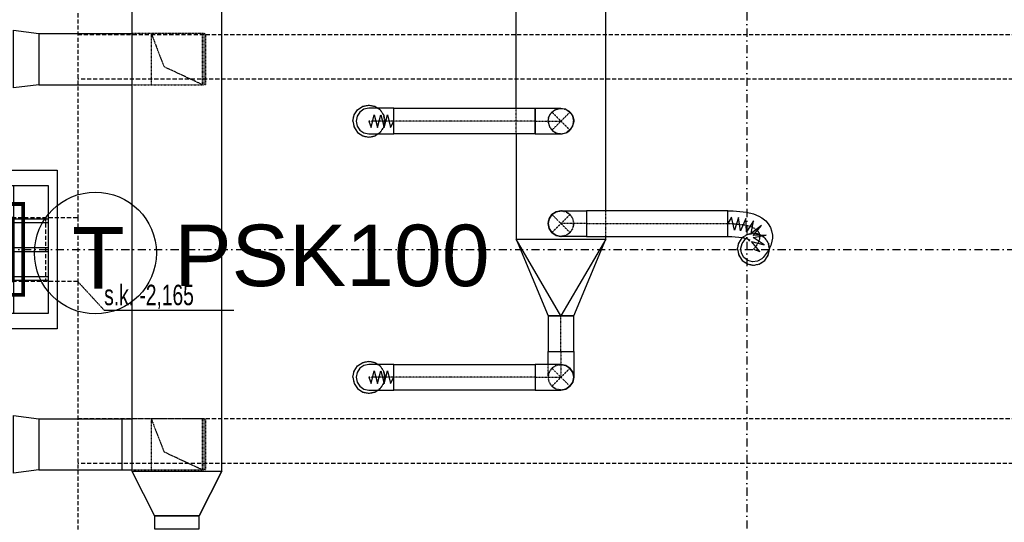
# Model space of a CAD drawing. Header units: centimetres. Extents: x -10729 to 144862, y -4437 to 43656.
# Tile 130 of 148: x 12293 to 13061, y 8387 to 8779. Entities that reach past the tile are written whole.
import ezdxf

# ---------------------------------------------------------------- set-up
doc = ezdxf.new("R2010")
doc.units = ezdxf.units.CM
doc.header["$LTSCALE"] = 0.1
for name, pattern in [('CADVENT_CENTERLINE', [9.9, 7.4, -1, 0.5, -1]), ('CADVENT_HIDDEN', [0.8, 0.25, -0.55]), ('Kondygnacja  -0_5$0$HIDDEN', [9.525, 6.35, -3.175]), ('Kondygnacja  -0_5$0$HIDDEN2', [4.7625, 3.175, -1.5875]), ('Osie rzutów$0$DASHDOT2', [12.7, 6.35, -3.175, 0, -3.175])]:
    doc.linetypes.add(name, pattern=pattern)
doc.layers.add('AU Osprzęt Siemens', color=5, linetype='Continuous', lineweight=30)
for name, color, linetype in [('bgde-nawiewCEN', 7, 'Continuous'), ('bgde-nawiewDETAILS', 1, 'Continuous'), ('bgde-nawiewEXP', 1, 'Continuous'), ('bgde-nawiewHIDDEN', 1, 'Continuous'), ('Kondygnacja  -0_5$0$ARCH_KONSTR_POWYŻEJ RZUTU', 8, 'Kondygnacja  -0_5$0$HIDDEN'), ('Kondygnacja  -0_5$0$ARCH_KONSTR_POWYŻEJ RZUTU_IST', 8, 'Kondygnacja  -0_5$0$HIDDEN2'), ('Kondygnacja  -0_5$0$ARCH_OKŁADZINA', 8, 'Continuous'), ('Kondygnacja  -0_5$0$ARCH_SŁUPY', 8, 'Continuous'), ('Osie rzutów$0$ARCH_INFO_OSIE_IST', 8, 'Osie rzutów$0$DASHDOT2'), ('Osie rzutów$0$ARCH_INFO_OSIE_OPISY_IST', 8, 'Continuous')]:
    doc.layers.add(name, color=color, linetype=linetype)
doc.layers.add('Kondygnacja  -0_5$0$ARCH_KONSTRUKCJA_NIEWIDOCZNA', color=8, linetype='Continuous', plot=False)
doc.styles.add('Arial', font='ARIAL.TTF')
doc.styles.add('Kondygnacja  -0_5$0$BIKTS', font='bikromsw.shx', dxfattribs={"width": 0.8})
pattern_1 = [(45, (-1133.3117, -3177.9858), (-0.6735192, 0.6735192), [])]

# ---------------------------------------------------------------- blocks, each defined once
blk = doc.blocks.new('Osie rzutów')
at = {"layer": 'Osie rzutów$0$ARCH_INFO_OSIE_IST', "ltscale": 10}
for p, q in [((12860, 12510), (12860, 4623.26)), ((4436.04, 8600), (15156.54, 8600))]:
    blk.add_line(p, q, dxfattribs=at)
blk = doc.blocks.new('Kondygnacja  -0_5$0$słup_kwadrat')
at = {"layer": 'Kondygnacja  -0_5$0$ARCH_SŁUPY', "lineweight": 40}
h = blk.add_hatch(dxfattribs=at)
h.set_pattern_fill('ANSI31', color=256, scale=0.3, style=0)
h.set_pattern_definition(pattern_1)
h.paths.add_polyline_path([(36, 34), (39, 34), (39, 84), (36, 84)])
h = blk.add_hatch(dxfattribs=at)
h.set_pattern_fill('ANSI31', color=256, scale=0.3, style=0)
h.set_pattern_definition(pattern_1)
h.paths.add_polyline_path([(89, 80), (89, 83), (39, 83), (39, 80)])
h = blk.add_hatch(dxfattribs=at)
h.set_pattern_fill('ANSI31', color=256, scale=0.3, style=0)
h.set_pattern_definition(pattern_1)
h.paths.add_polyline_path([(89, 34), (92, 34), (92, 84), (89, 84)])
h = blk.add_hatch(dxfattribs=at)
h.set_pattern_fill('ANSI31', color=256, scale=0.3, style=0)
h.set_pattern_definition(pattern_1)
h.paths.add_polyline_path([(89, 57.5), (89, 60.5), (39, 60.5), (39, 57.5)])
h = blk.add_hatch(dxfattribs=at)
h.set_pattern_fill('ANSI31', color=256, scale=0.3, style=0)
h.set_pattern_definition(pattern_1)
h.paths.add_polyline_path([(89, 35), (89, 38), (39, 38), (39, 35)])
at = {"layer": 'Kondygnacja  -0_5$0$ARCH_KONSTRUKCJA_NIEWIDOCZNA'}
blk.add_lwpolyline([(119, 109), (119, 9), (9, 9), (9, 109)], close=True, dxfattribs=at)
for points in [[(36, 109), (36, 84)], [(39, 109), (39, 84)], [(62.5, 109), (62.5, 83)], [(65.5, 109), (65.5, 83)], [(89, 109), (89, 84)], [(92, 109), (92, 84)], [(9, 83), (36, 83)], [(9, 80), (36, 80)], [(92, 83), (119, 83)], [(92, 80), (119, 80)], [(9, 60.5), (36, 60.5)], [(9, 57.5), (36, 57.5)], [(92, 60.5), (119, 60.5)], [(92, 57.5), (119, 57.5)], [(9, 38), (36, 38)], [(9, 35), (36, 35)], [(36, 34), (36, 9)], [(39, 34), (39, 9)], [(62.5, 35), (62.5, 9)], [(65.49, 35), (65.49, 9)], [(89, 34), (89, 9)], [(92, 38), (119, 38)], [(92, 35), (119, 35)], [(92, 34), (92, 9)]]:
    blk.add_lwpolyline(points, dxfattribs=at)
at = {"layer": 'Kondygnacja  -0_5$0$ARCH_OKŁADZINA'}
blk.add_lwpolyline([(2, 121), (126, 121), (126, -3), (2, -3)], close=True, dxfattribs=at)
at = {"layer": 'Kondygnacja  -0_5$0$ARCH_SŁUPY', "lineweight": 40}
for p, q in [((39, 60.5), (89, 60.5)), ((89, 57.5), (39, 57.5))]:
    blk.add_line(p, q, dxfattribs=at)
at = {"layer": 'Kondygnacja  -0_5$0$ARCH_SŁUPY', "lineweight": 50, "const_width": 3}
blk.add_lwpolyline([(28.5, 94.5), (99.5, 94.5), (99.5, 23.5), (28.5, 23.5)], close=True, dxfattribs=at)
at = {"layer": 'Kondygnacja  -0_5$0$ARCH_SŁUPY', "lineweight": 40}
for points in [[(36, 84), (39, 84), (39, 34), (36, 34)], [(89, 84), (92, 84), (92, 34), (89, 34)]]:
    blk.add_lwpolyline(points, close=True, dxfattribs=at)
for points in [[(89, 83), (39, 83)], [(39, 80), (89, 80)], [(89, 38), (39, 38)], [(39, 35), (89, 35)]]:
    blk.add_lwpolyline(points, dxfattribs=at)
blk = doc.blocks.new('Kondygnacja  -0_5$0$konstrukcja istniejąca -0.5')
at = {"layer": 'Kondygnacja  -0_5$0$ARCH_KONSTR_POWYŻEJ RZUTU_IST', "ltscale": 10}
for points in [[(12338, 9775), (12338, 8625)], [(12338, 8575), (12182, 8575), (12182, 8625), (12338, 8625), (12338, 8575)], [(12338, 8575), (12338, 7425)]]:
    blk.add_lwpolyline(points, dxfattribs=at)
at = {"layer": 'Kondygnacja  -0_5$0$ARCH_KONSTR_POWYŻEJ RZUTU_IST', "ltscale": 10, "elevation": 0}
for points in [[(12338, 8767.89), (13382, 8767.89), (13382, 8732.89), (12338, 8732.89)], [(12313, 8625), (12313, 8575)], [(12338, 8467.89), (13382, 8467.89), (13382, 8432.89), (12338, 8432.89)]]:
    blk.add_lwpolyline(points, dxfattribs=at)
at = {"layer": 'Kondygnacja  -0_5$0$ARCH_KONSTR_POWYŻEJ RZUTU_IST'}
blk.add_lwpolyline([(12338, 8575), (12358.68, 8552.53), (12459.84, 8552.53)], dxfattribs=at)
at = {"layer": 'Kondygnacja  -0_5$0$ARCH_KONSTR_POWYŻEJ RZUTU_IST', "style": 'Kondygnacja  -0_5$0$BIKTS', "width": 0.7}
blk.add_text('s.k. -2,165', height=16, dxfattribs=at).set_placement((12358.68, 8556.46))

msp = doc.modelspace()

# ---------------------------------------------------------------- linework, layer by layer
at = {"layer": 'AU Osprzęt Siemens'}
msp.add_circle((12351.826, 8597.215), 47.533, dxfattribs=at)
at = {"layer": 'bgde-nawiewCEN', "linetype": 'CADVENT_CENTERLINE', "ltscale": 0.06}
for p, q in [((12565.2, 8700.203), (12565.153, 8700.203)), ((12565.31, 8700.203), (12565.2, 8700.203)), ((12565.525, 8700.203), (12565.31, 8700.203)), ((12565.879, 8700.203), (12565.525, 8700.203)), ((12566.408, 8700.203), (12565.879, 8700.203)), ((12567.146, 8700.203), (12566.408, 8700.203)), ((12568.128, 8700.203), (12567.146, 8700.203)), ((12569.388, 8700.203), (12568.128, 8700.203)), ((12570.963, 8700.203), (12569.388, 8700.203)), ((12572.886, 8700.203), (12570.963, 8700.203)), ((12575.192, 8700.203), (12572.886, 8700.203)), ((12577.917, 8700.203), (12575.192, 8700.203)), ((12582.927, 8700.203), (12577.917, 8700.203)), ((12584.76, 8700.203), (12582.927, 8700.203)), ((12694.991, 8700.203), (12584.76, 8700.203)), ((12694.991, 8700.203), (12714.991, 8700.203)), ((12734.991, 8620.201), (12714.991, 8620.201)), ((12714.991, 8620.201), (12714.991, 8620.201)), ((12734.991, 8620.201), (12845.223, 8620.201)), ((12845.223, 8620.201), (12848.801, 8620.201)), ((12848.801, 8620.201), (12858.095, 8619.229)), ((12858.095, 8619.229), (12862.513, 8618.121)), ((12862.513, 8618.121), (12865.772, 8616.693)), ((12865.772, 8616.693), (12868.012, 8615.016)), ((12868.012, 8615.016), (12869.374, 8613.161)), ((12869.374, 8613.161), (12869.998, 8611.2)), ((12869.998, 8611.2), (12870.023, 8609.203)), ((12867.911, 8603.709), (12866.945, 8602.281)), ((12868.84, 8605.386), (12867.911, 8603.709)), ((12869.59, 8607.241), (12868.84, 8605.386)), ((12870.023, 8609.203), (12869.59, 8607.241)), ((12866.082, 8601.173), (12865.223, 8600.201)), ((12866.945, 8602.281), (12866.082, 8601.173)), ((12714.991, 8520.203), (12714.991, 8548.038)), ((12714.991, 8520.203), (12714.991, 8500.203)), ((12565.2, 8500.203), (12565.153, 8500.203)), ((12565.31, 8500.203), (12565.2, 8500.203)), ((12565.525, 8500.203), (12565.31, 8500.203)), ((12565.879, 8500.203), (12565.525, 8500.203)), ((12566.408, 8500.203), (12565.879, 8500.203)), ((12567.146, 8500.203), (12566.408, 8500.203)), ((12568.128, 8500.203), (12567.146, 8500.203)), ((12569.388, 8500.203), (12568.128, 8500.203)), ((12570.963, 8500.203), (12569.388, 8500.203)), ((12572.886, 8500.203), (12570.963, 8500.203)), ((12575.192, 8500.203), (12572.886, 8500.203)), ((12577.917, 8500.203), (12575.192, 8500.203)), ((12582.927, 8500.203), (12577.917, 8500.203)), ((12584.76, 8500.203), (12582.927, 8500.203)), ((12694.991, 8500.203), (12584.76, 8500.203)), ((12694.991, 8500.203), (12714.991, 8500.203))]:
    msp.add_line(p, q, dxfattribs=at)
at = {"layer": 'bgde-nawiewDETAILS', "linetype": 'CADVENT_HIDDEN', "extrusion": (-1, -6.12323e-17, 0)}
for p, q in [((12395.359, 8768.606), (12405.359, 8742.606)), ((12435.359, 8728.606), (12405.359, 8742.606)), ((12395.359, 8467.809), (12405.359, 8441.809)), ((12435.359, 8427.809), (12405.359, 8441.809))]:
    msp.add_line(p, q, dxfattribs=at)
at = {"layer": 'bgde-nawiewDETAILS', "linetype": 'CADVENT_HIDDEN'}
for p, q in [((12707.92, 8693.132), (12722.062, 8707.274)), ((12707.92, 8707.274), (12722.062, 8693.132)), ((12707.92, 8613.13), (12722.062, 8627.272)), ((12707.92, 8627.272), (12722.062, 8613.13)), ((12707.92, 8493.132), (12722.062, 8507.274)), ((12707.92, 8507.274), (12722.062, 8493.132))]:
    msp.add_line(p, q, dxfattribs=at)
at = {"layer": 'bgde-nawiewEXP', "linetype": 'Continuous'}
for points in [[(12380.359, 8426.907), (12450.359, 8426.907), (12450.359, 9670.637), (12380.359, 9670.637), (12380.359, 9725.637), (12450.359, 9725.637), (12450.359, 9670.637), (12380.359, 9670.637)], [(12555.153, 8700.203), (12555.914, 8696.376), (12558.082, 8693.132), (12561.326, 8690.964), (12565.153, 8690.203), (12584.76, 8690.203), (12584.76, 8710.203), (12565.153, 8710.203), (12561.326, 8709.441), (12558.082, 8707.274), (12555.914, 8704.029)], [(12584.76, 8690.203), (12584.76, 8710.203), (12694.991, 8710.203), (12694.991, 8690.203)], [(12704.991, 8620.201), (12705.753, 8624.028), (12707.92, 8627.272), (12711.164, 8629.44), (12714.991, 8630.201), (12714.991, 8630.201), (12714.991, 8630.201), (12714.991, 8630.201), (12711.164, 8629.44), (12707.92, 8627.272), (12705.753, 8624.028)], [(12704.991, 8620.201), (12705.753, 8624.028), (12707.92, 8627.272), (12711.164, 8629.44), (12714.991, 8630.201), (12734.991, 8630.201), (12734.991, 8610.201), (12714.991, 8610.201), (12711.164, 8610.962), (12711.164, 8610.962), (12707.92, 8613.13), (12707.92, 8613.13), (12705.753, 8616.374)], [(12714.991, 8630.201), (12714.991, 8630.201)], [(12734.991, 8610.201), (12845.223, 8610.201), (12845.223, 8630.201), (12734.991, 8630.201), (12734.991, 8610.962)], [(12704.991, 8620.201), (12705.753, 8616.374), (12705.753, 8616.374), (12707.92, 8613.13), (12705.753, 8616.374)], [(12704.991, 8620.201), (12704.991, 8620.201)], [(12679.991, 8608.038), (12704.991, 8548.038), (12705.753, 8548.038), (12705.753, 8548.038), (12704.991, 8548.038), (12704.991, 8520.203), (12724.991, 8520.203), (12724.991, 8548.038), (12705.753, 8548.038), (12705.753, 8548.038), (12714.991, 8548.038)], [(12555.153, 8500.203), (12555.914, 8496.376), (12558.082, 8493.132), (12561.326, 8490.964), (12565.153, 8490.203), (12584.76, 8490.203), (12584.76, 8510.203), (12565.153, 8510.203), (12561.326, 8509.441), (12558.082, 8507.274), (12555.914, 8504.029)], [(12584.76, 8490.203), (12584.76, 8510.203), (12694.991, 8510.203), (12694.991, 8490.203)], [(12694.991, 8490.203), (12714.991, 8490.203), (12718.818, 8490.964), (12722.062, 8493.132), (12724.23, 8496.376), (12724.991, 8500.203), (12724.23, 8504.029), (12722.062, 8507.274), (12718.818, 8509.441), (12714.991, 8510.203), (12694.991, 8510.203), (12694.991, 8490.964)], [(12397.859, 8391.907), (12397.859, 8381.952), (12432.859, 8381.952), (12432.859, 8391.907)]]:
    msp.add_lwpolyline(points, close=True, dxfattribs=at)
for points in [[(12679.991, 8710.203), (12679.991, 8910.203)], [(12749.991, 8630.201), (12749.991, 8790.201)], [(12307.801, 8768.606), (12380.359, 8768.606)], [(12307.801, 8728.606), (12380.359, 8728.606)], [(12552.653, 8700.203), (12553.605, 8704.986), (12556.314, 8709.041), (12560.37, 8711.751), (12565.153, 8712.703), (12569.937, 8711.751), (12572.254, 8710.203)], [(12694.991, 8690.203), (12694.991, 8710.203), (12714.991, 8710.203), (12717.459, 8709.712)], [(12714.991, 8710.203), (12718.818, 8709.441), (12718.168, 8709.571)], [(12715.441, 8710.016), (12717.943, 8709.757), (12721.375, 8707.9), (12721.793, 8707.385)], [(12718.818, 8709.441), (12722.062, 8707.274), (12723.46, 8705.182)], [(12718.818, 8709.441), (12722.062, 8707.274), (12724.23, 8704.029), (12723.862, 8704.581)], [(12722.062, 8693.132), (12724.23, 8696.376), (12724.991, 8700.203), (12724.23, 8704.029), (12724.991, 8700.203), (12724.501, 8697.735)], [(12722.249, 8706.824), (12723.834, 8704.872), (12724.948, 8701.132), (12724.88, 8700.472)], [(12552.653, 8700.203), (12553.605, 8695.419), (12556.314, 8691.364), (12560.37, 8688.654), (12565.153, 8687.703), (12569.937, 8688.654), (12572.254, 8690.203)], [(12722.062, 8693.132), (12724.23, 8696.376), (12724.36, 8697.026)], [(12722.174, 8693.401), (12722.689, 8693.819), (12724.546, 8697.251), (12724.805, 8699.753)], [(12679.991, 8690.203), (12679.991, 8608.038), (12749.991, 8608.038), (12749.991, 8610.201)], [(12694.991, 8690.203), (12714.991, 8690.203), (12718.818, 8690.964), (12719.37, 8691.332)], [(12714.991, 8690.203), (12718.818, 8690.964), (12722.062, 8693.132), (12719.971, 8691.734)], [(12715.261, 8690.314), (12715.921, 8690.246), (12719.66, 8691.36), (12721.613, 8692.945)], [(12845.223, 8610.201), (12845.223, 8630.201), (12849.317, 8630.201), (12859.742, 8629.111), (12865.242, 8627.732), (12869.299, 8625.953), (12871.789, 8624.636), (12874.895, 8622.311), (12876.623, 8619.958), (12878.613, 8617.037), (12879.381, 8614.621), (12879.987, 8611.037), (12880.017, 8608.711), (12879.542, 8606.561), (12878.623, 8602.966), (12877.822, 8600.987), (12876.858, 8599.246), (12875.875, 8597.793), (12873.539, 8594.777), (12872.648, 8593.635), (12871.776, 8592.648), (12868.387, 8590.715), (12864.516, 8590.226), (12860.752, 8591.256), (12857.669, 8593.648), (12855.736, 8597.037), (12855.248, 8600.908), (12856.277, 8604.672), (12858.669, 8607.754), (12858.723, 8607.816)], [(12704.991, 8620.201), (12705.753, 8616.374)], [(12707.92, 8613.13), (12711.164, 8610.962), (12711.164, 8610.962), (12714.991, 8610.201)], [(12707.92, 8613.13), (12711.164, 8610.962), (12711.164, 8610.962), (12714.991, 8610.201)], [(12679.991, 8608.038), (12749.991, 8608.038), (12714.991, 8548.038), (12724.991, 8548.038), (12749.991, 8608.038)], [(12845.223, 8610.201), (12848.284, 8610.201), (12856.448, 8609.347), (12859.785, 8608.511), (12862.245, 8607.432)], [(12852.723, 8600.201), (12853.674, 8604.985), (12856.384, 8609.04), (12856.736, 8609.275)], [(12858.015, 8606.769), (12858.965, 8608.173), (12859.229, 8608.65)], [(12859.638, 8607.921), (12859.769, 8608.514)], [(12860.479, 8608.206), (12860.615, 8607.779)], [(12860.484, 8608.204), (12861.13, 8607.72), (12862.126, 8606.364)], [(12852.723, 8600.201), (12853.674, 8595.418), (12856.384, 8591.362), (12860.439, 8588.653), (12865.223, 8587.701), (12870.006, 8588.653), (12874.061, 8591.362), (12876.771, 8595.418), (12877.723, 8600.201), (12877.634, 8600.648)], [(12704.991, 8510.203), (12704.991, 8520.203), (12724.991, 8520.203), (12724.991, 8500.203), (12724.23, 8504.029), (12722.062, 8507.274), (12718.818, 8509.441), (12714.991, 8510.203), (12718.818, 8509.441), (12722.062, 8507.274), (12724.23, 8504.029), (12724.991, 8500.203), (12724.23, 8496.376), (12722.062, 8493.132), (12718.818, 8490.964), (12714.991, 8490.203), (12718.818, 8490.964), (12722.062, 8493.132), (12724.23, 8496.376), (12724.991, 8500.203)], [(12552.653, 8500.203), (12553.605, 8504.986), (12556.314, 8509.041), (12560.37, 8511.751), (12565.153, 8512.703), (12569.937, 8511.751), (12572.254, 8510.203)], [(12552.653, 8500.203), (12553.605, 8495.419), (12556.314, 8491.364), (12560.37, 8488.654), (12565.153, 8487.703), (12569.937, 8488.654), (12572.254, 8490.203)], [(12307.801, 8467.809), (12380.359, 8467.809)], [(12372.8, 8427.809), (12372.8, 8467.809), (12380.359, 8467.809)], [(12307.801, 8427.809), (12380.359, 8427.809)], [(12372.8, 8427.809), (12380.359, 8427.809)], [(12380.359, 8426.907), (12397.859, 8391.907), (12432.859, 8391.907)], [(12380.359, 8426.907), (12450.359, 8426.907), (12432.859, 8391.907)], [(12432.859, 8391.907), (12450.359, 8426.907)]]:
    msp.add_lwpolyline(points, dxfattribs=at)
at = {"layer": 'bgde-nawiewEXP', "linetype": 'Continuous', "elevation": 11}
for points in [[(12307.801, 8728.606), (12287.801, 8726.106), (12287.801, 8771.106), (12307.801, 8768.606)], [(12307.801, 8427.809), (12287.801, 8425.309), (12287.801, 8470.309), (12307.801, 8467.809)]]:
    msp.add_lwpolyline(points, close=True, dxfattribs=at)
at = {"layer": 'bgde-nawiewEXP'}
for points in [[(12565.153, 8700.203), (12566.863, 8695.203), (12569.388, 8705.203), (12571.92, 8695.203), (12574.447, 8705.203), (12577.041, 8695.203), (12579.655, 8705.203), (12582.157, 8695.203), (12584.76, 8700.203)], [(12865.223, 8600.201), (12870.219, 8598.336), (12863.555, 8606.174), (12873.551, 8603.656), (12864.956, 8609.217), (12875.045, 8611.02), (12864.933, 8610.864), (12871.374, 8618.723), (12863.341, 8612.323), (12865.241, 8622.452), (12859.666, 8613.759), (12859.27, 8624.096), (12855.145, 8614.633), (12853.61, 8624.861), (12850.291, 8615.073), (12848.108, 8625.165), (12845.223, 8620.201)], [(12565.153, 8500.203), (12566.863, 8495.203), (12569.388, 8505.203), (12571.92, 8495.203), (12574.447, 8505.203), (12577.041, 8495.203), (12579.655, 8505.203), (12582.157, 8495.203), (12584.76, 8500.203)]]:
    msp.add_lwpolyline(points, dxfattribs=at)
at = {"layer": 'bgde-nawiewHIDDEN', "linetype": 'CADVENT_HIDDEN'}
for points in [[(12380.359, 8728.606), (12436.778, 8728.606), (12436.778, 8768.606), (12380.359, 8768.606)], [(12552.653, 8700.203), (12553.605, 8704.986), (12556.314, 8709.041), (12560.37, 8711.751), (12565.153, 8712.703), (12569.937, 8711.751), (12573.992, 8709.041), (12572.254, 8710.203)], [(12679.991, 8690.203), (12679.991, 8710.203)], [(12704.991, 8700.203), (12705.753, 8704.029), (12707.92, 8707.274), (12711.164, 8709.441), (12714.991, 8710.203)], [(12705.035, 8699.273), (12705.437, 8703.154), (12707.294, 8706.586), (12710.322, 8709.046), (12714.062, 8710.159), (12715.441, 8710.016)], [(12717.459, 8709.712), (12718.168, 8709.571)], [(12721.793, 8707.385), (12722.249, 8706.824)], [(12723.46, 8705.182), (12723.862, 8704.581)], [(12552.653, 8700.203), (12553.605, 8695.419), (12556.314, 8691.364), (12560.37, 8688.654), (12565.153, 8687.703), (12569.937, 8688.654), (12573.992, 8691.364), (12572.254, 8690.203)], [(12704.991, 8700.203), (12705.753, 8696.376), (12707.92, 8693.132), (12711.164, 8690.964), (12714.991, 8690.203)], [(12705.035, 8699.273), (12706.148, 8695.534), (12708.608, 8692.505), (12712.04, 8690.648), (12715.261, 8690.314)], [(12724.36, 8697.026), (12724.501, 8697.735)], [(12724.805, 8699.753), (12724.88, 8700.472)], [(12719.37, 8691.332), (12719.971, 8691.734)], [(12721.613, 8692.945), (12722.174, 8693.401)], [(12704.991, 8620.201), (12705.753, 8624.028), (12707.92, 8627.272), (12711.164, 8629.44), (12714.991, 8630.201), (12714.991, 8630.201), (12718.818, 8629.44), (12718.818, 8629.44), (12722.062, 8627.272), (12724.23, 8624.028), (12724.991, 8620.201), (12724.23, 8616.374), (12722.062, 8613.13), (12718.818, 8610.962), (12714.991, 8610.201), (12714.991, 8610.201), (12714.991, 8610.201), (12714.991, 8610.201)], [(12714.991, 8610.201), (12718.818, 8610.962), (12722.062, 8613.13), (12722.062, 8613.13), (12722.062, 8613.13), (12722.062, 8613.13), (12722.062, 8613.13), (12724.23, 8616.374), (12724.991, 8620.201), (12724.991, 8620.201), (12724.991, 8620.201), (12724.23, 8624.028), (12722.062, 8627.272), (12718.818, 8629.44), (12714.991, 8630.201), (12718.818, 8629.44), (12718.818, 8629.44), (12722.062, 8627.272), (12724.23, 8624.028), (12724.991, 8620.201), (12724.991, 8620.201), (12724.991, 8620.201)], [(12749.991, 8610.201), (12749.991, 8630.201)], [(12852.723, 8600.201), (12853.674, 8595.418), (12856.384, 8591.362), (12860.439, 8588.653), (12865.223, 8587.701), (12870.006, 8588.653), (12874.061, 8591.362), (12876.771, 8595.418), (12877.723, 8600.201), (12876.771, 8604.985), (12874.061, 8609.04), (12870.006, 8611.75), (12865.223, 8612.701), (12860.439, 8611.75), (12856.736, 8609.275)], [(12852.723, 8600.201), (12853.674, 8604.985), (12856.384, 8609.04), (12860.439, 8611.75), (12865.223, 8612.701), (12870.006, 8611.75), (12874.061, 8609.04), (12876.771, 8604.985), (12877.634, 8600.648)], [(12679.991, 8608.038), (12749.991, 8608.038), (12749.991, 8608.038), (12749.991, 8608.038), (12749.991, 8608.038)], [(12552.653, 8500.203), (12553.605, 8504.986), (12556.314, 8509.041), (12560.37, 8511.751), (12565.153, 8512.703), (12569.937, 8511.751), (12573.992, 8509.041), (12572.254, 8510.203)], [(12704.991, 8500.203), (12704.991, 8510.203)], [(12552.653, 8500.203), (12553.605, 8495.419), (12556.314, 8491.364), (12560.37, 8488.654), (12565.153, 8487.703), (12569.937, 8488.654), (12573.992, 8491.364), (12572.254, 8490.203)], [(12380.359, 8427.809), (12436.778, 8427.809), (12436.778, 8467.809), (12437.778, 8467.809), (12437.778, 8427.809), (12436.778, 8427.809), (12436.778, 8467.809), (12380.359, 8467.809)], [(12397.859, 8391.907), (12397.859, 8391.952), (12432.859, 8391.952), (12432.859, 8391.907)]]:
    msp.add_lwpolyline(points, dxfattribs=at)
for points in [[(12395.359, 8728.606), (12435.359, 8728.606), (12435.359, 8768.606), (12395.359, 8768.606)], [(12436.778, 8728.606), (12436.778, 8768.606), (12437.778, 8768.606), (12437.778, 8728.606)], [(12573.992, 8691.364), (12576.702, 8695.419), (12577.653, 8700.203), (12576.702, 8704.986), (12573.992, 8709.041), (12576.702, 8704.986), (12577.653, 8700.203), (12576.702, 8695.419)], [(12704.991, 8620.201), (12704.991, 8620.201)], [(12704.991, 8620.201), (12704.991, 8620.201)], [(12707.92, 8613.13), (12707.92, 8613.13)], [(12707.92, 8613.13), (12707.92, 8613.13)], [(12679.991, 8608.038), (12679.991, 8608.038)], [(12573.992, 8491.364), (12576.702, 8495.419), (12577.653, 8500.203), (12576.702, 8504.986), (12573.992, 8509.041), (12576.702, 8504.986), (12577.653, 8500.203), (12576.702, 8495.419)], [(12704.991, 8500.203), (12705.753, 8504.029), (12707.92, 8507.274), (12711.164, 8509.441), (12714.991, 8510.203), (12711.164, 8509.441), (12707.92, 8507.274), (12705.753, 8504.029)], [(12704.991, 8500.203), (12705.753, 8496.376), (12707.92, 8493.132), (12711.164, 8490.964), (12714.991, 8490.203), (12711.164, 8490.964), (12707.92, 8493.132), (12705.753, 8496.376)], [(12395.359, 8427.809), (12435.359, 8427.809), (12435.359, 8467.809), (12395.359, 8467.809)]]:
    msp.add_lwpolyline(points, close=True, dxfattribs=at)

# ---------------------------------------------------------------- block references
at = {"layer": 'Kondygnacja  -0_5$0$ARCH_KONSTR_POWYŻEJ RZUTU'}
msp.add_blockref('Kondygnacja  -0_5$0$konstrukcja istniejąca -0.5', (0, 0), dxfattribs=at)
at = {"layer": 'Kondygnacja  -0_5$0$ARCH_SŁUPY'}
msp.add_blockref('Kondygnacja  -0_5$0$słup_kwadrat', (12196, 8541), dxfattribs=at)
at = {"layer": 'Osie rzutów$0$ARCH_INFO_OSIE_OPISY_IST'}
msp.add_blockref('Osie rzutów', (0, 0), dxfattribs=at)

# ---------------------------------------------------------------- texts
at = {"layer": 'AU Osprzęt Siemens', "char_height": 48, "width": 1074.22285, "attachment_point": 1, "style": 'Arial'}
for s, insert in [('PSK100', (12413.326, 8619.346)), ('T', (12333.675, 8617.47))]:
    msp.add_mtext(s, dxfattribs=dict(at, insert=insert))

doc.saveas('drawing.dxf')
